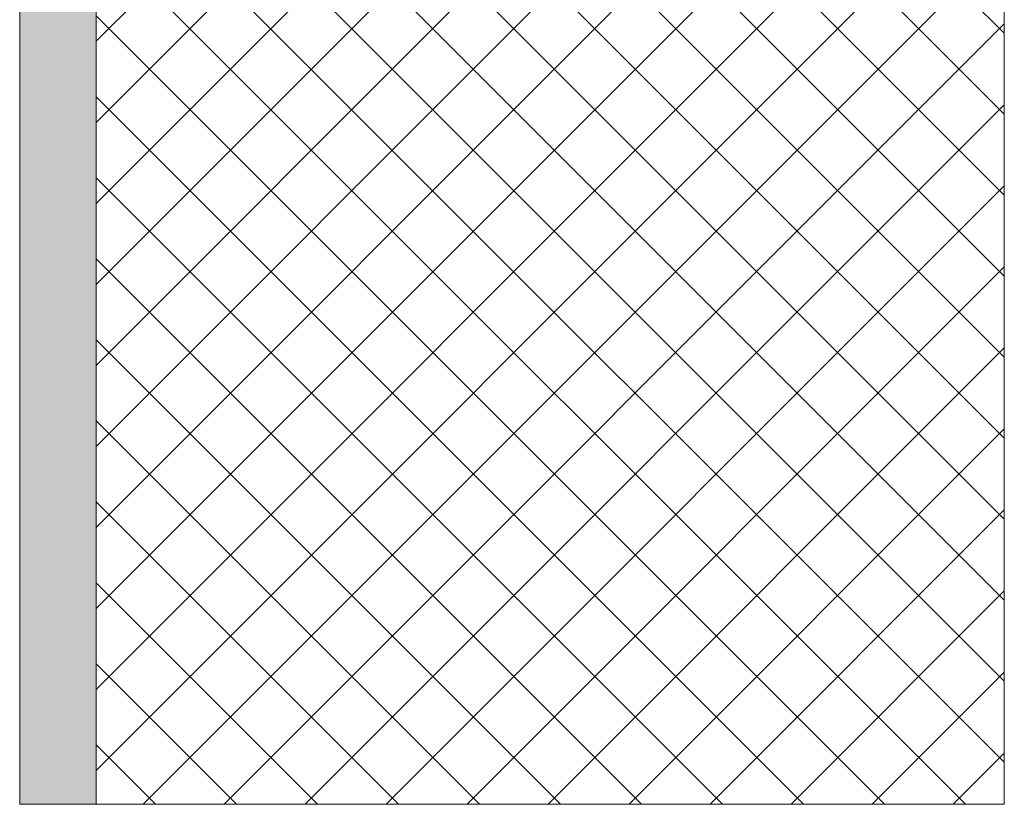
# Model space of a CAD drawing. Header units: millimetres. Extents: x -6861 to -4773, y 84 to 6892.
# Tile 8 of 108: x -6144 to -5886, y 6267 to 6472. Entities that reach past the tile are written whole.
import ezdxf

# ---------------------------------------------------------------- set-up
doc = ezdxf.new("R2010")
doc.units = ezdxf.units.MM
doc.linetypes.add('Dash', pattern=[6, 3, -3])
doc.layers.add('A-ANNO-DIMS', color=7, linetype='Dash', lineweight=9, true_color=0xd2d2d2)
doc.layers.add('A-DETL-GENF', color=7, linetype='Continuous', lineweight=9)
doc.layers.add('E-LITE-EQPM', color=7, linetype='Continuous', lineweight=20)

msp = doc.modelspace()

# ---------------------------------------------------------------- hatches: boundary and pattern name
at = {"layer": 'A-DETL-GENF', "true_color": 0xc0c0c0}
h = msp.add_hatch(color=9, dxfattribs=at)
h.paths.add_polyline_path([(-6123.89, 6266.9), (-6123.89, 6528), (-6143.89, 6528), (-6143.89, 6266.9)])
h.paths.add_polyline_path([(-6123.89, 6631), (-6123.89, 6892.5), (-6143.89, 6892.5), (-6143.89, 6631), (-6134.92, 6631)])
at = {"layer": 'A-DETL-GENF', "true_color": 0xaaaaaa}
h = msp.add_hatch(dxfattribs=at)
h.set_pattern_fill('FP_1', color=253, style=0, pattern_type=2)
h.set_pattern_definition([(45, (-2874.932, 0), (-10.606602, 10.606602), []), (135, (-2874.932, 0), (-10.606602, -10.606602), [])])
h.paths.add_polyline_path([(-6123.89, 6266.9), (-5885.99, 6266.9), (-5885.99, 6892.5), (-6123.89, 6892.5), (-6123.89, 6631), (-5928.89, 6631), (-5928.89, 6528), (-6123.89, 6528), (-6123.89, 6291.18)])

# ---------------------------------------------------------------- linework, layer by layer
at = {"layer": 'A-ANNO-DIMS', "color": 9, "linetype": 'Continuous', "true_color": 0xc8c8c8}
for p, q in [((-5885.99, 6266.9), (-5885.99, 6892.5)), ((-6123.89, 6266.9), (-5885.99, 6266.9))]:
    msp.add_line(p, q, dxfattribs=at)
at = {"layer": 'E-LITE-EQPM'}
for p, q in [((-6143.89, 6528), (-6143.89, 6266.9)), ((-6123.89, 6266.9), (-6123.89, 6528)), ((-6143.89, 6266.9), (-6123.89, 6266.9))]:
    msp.add_line(p, q, dxfattribs=at)

doc.saveas('drawing.dxf')
